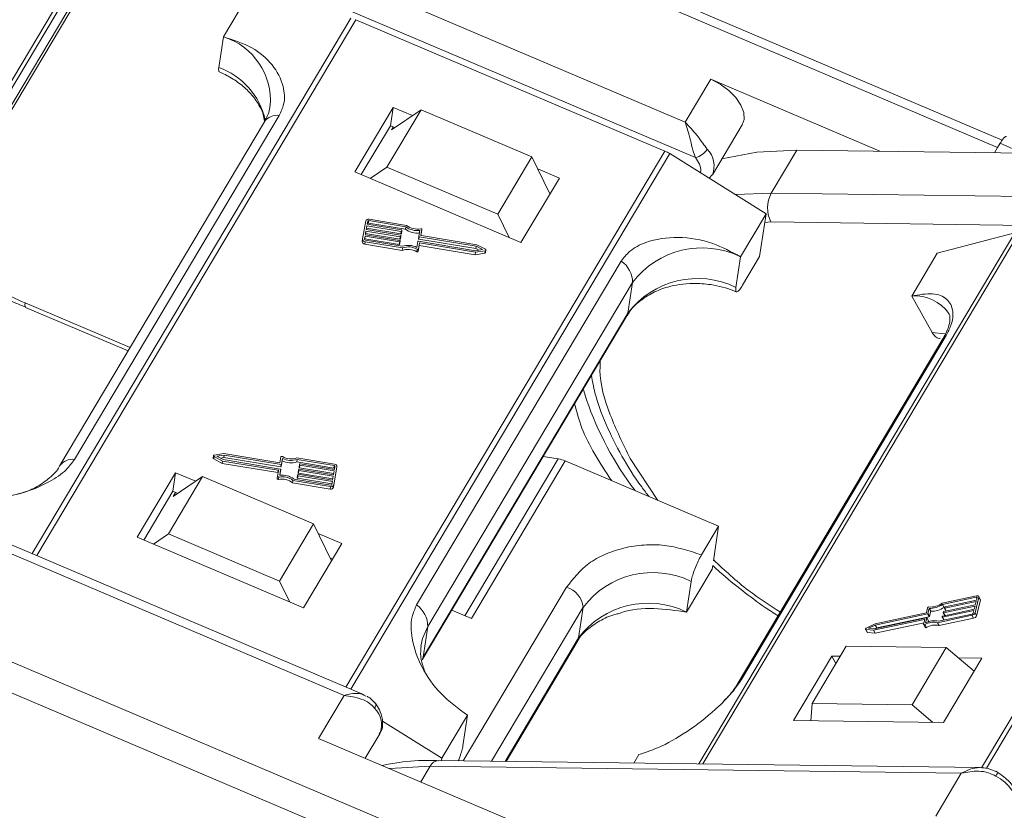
# Model space of a CAD drawing. Header units: millimetres. Extents: x 3144 to 4067, y -174 to 478.
# Tile 22 of 39: x 3574 to 3623, y 314 to 353. Entities that reach past the tile are written whole.
import ezdxf

# ---------------------------------------------------------------- set-up
doc = ezdxf.new("R2010")
doc.units = ezdxf.units.MM

msp = doc.modelspace()

# ---------------------------------------------------------------- linework, layer by layer
at = {"color": 7, "linetype": 'Continuous', "lineweight": 15}
for p, q in [((3580.458, 360.748), (3564.91, 334.625)), ((3565.034, 334.458), (3580.568, 360.559)), ((3606.934, 347.794), (3581.385, 358.663)), ((3622.446, 346.918), (3594.435, 358.835)), ((3594.813, 358.226), (3622.227, 346.563)), ((3607.436, 346.063), (3582.186, 356.804)), ((3567.753, 337.989), (3577.775, 354.827)), ((3577.845, 355.184), (3567.823, 338.346)), ((3584.328, 351.978), (3585.581, 354.083)), ((3590.57, 352.896), (3574.962, 326.673)), ((3575.193, 326.575), (3590.811, 352.816)), ((3590.811, 352.816), (3605.938, 346.381)), ((3584.328, 351.978), (3584.1, 350.478)), ((3608.187, 349.899), (3606.934, 347.794)), ((3616.468, 346.376), (3608.187, 349.899)), ((3592.636, 348.522), (3590.757, 345.365)), ((3592.636, 348.522), (3592.499, 347.623)), ((3593.579, 348.121), (3592.636, 348.522)), ((3577.037, 331.286), (3587.059, 348.124)), ((3594, 348.405), (3592.329, 345.599)), ((3592.55, 347.425), (3594, 348.405)), ((3599.424, 346.098), (3594, 348.405)), ((3586.341, 347.823), (3576.319, 330.985)), ((3592.499, 347.623), (3591.075, 345.23)), ((3592.71, 347.533), (3592.499, 347.623)), ((3592.55, 347.425), (3592.633, 347.565)), ((3608.261, 345.221), (3609.723, 347.676)), ((3622.353, 346.774), (3622.227, 346.563)), ((3623.442, 346.284), (3622.353, 346.774)), ((3605.938, 346.381), (3590.319, 320.14)), ((3590.565, 320.036), (3606.172, 346.258)), ((3597.753, 343.291), (3599.424, 346.098)), ((3599.424, 346.098), (3600.313, 344.29)), ((3606.172, 346.258), (3610.894, 343.314)), ((3611.145, 344.325), (3612.398, 346.43)), ((3612.398, 346.43), (3625.196, 346.261)), ((3622.227, 346.563), (3622.072, 346.302)), ((3590.757, 345.365), (3598.893, 341.904)), ((3592.329, 345.599), (3591.51, 345.045)), ((3597.753, 343.291), (3592.329, 345.599)), ((3600.772, 345.061), (3599.712, 345.512)), ((3608.108, 345.051), (3608.246, 345.225)), ((3598.893, 341.904), (3600.772, 345.061)), ((3600.317, 344.297), (3600.308, 344.301)), ((3611.145, 344.325), (3609.395, 344.249)), ((3637.152, 343.982), (3611.145, 344.325)), ((3598.315, 342.15), (3597.753, 343.291)), ((3610.894, 343.314), (3609.641, 341.209)), ((3610.894, 343.314), (3610.575, 341.214)), ((3591.296, 342.964), (3591.142, 342.081)), ((3591.35, 342.728), (3591.318, 342.544)), ((3591.332, 342.608), (3591.35, 342.728)), ((3593.03, 342.449), (3591.35, 342.728)), ((3591.388, 342.948), (3591.363, 342.801)), ((3591.363, 342.801), (3593.042, 342.523)), ((3591.365, 342.801), (3591.37, 342.828)), ((3591.37, 342.828), (3591.388, 342.948)), ((3591.441, 342.977), (3591.423, 342.857)), ((3591.423, 342.857), (3593.232, 342.557)), ((3593.25, 342.677), (3591.441, 342.977)), ((3593.292, 342.746), (3591.454, 343.051)), ((3611.127, 342.911), (3610.83, 342.89)), ((3638.046, 342.556), (3611.127, 342.911)), ((3591.305, 342.47), (3591.273, 342.286)), ((3591.273, 342.286), (3592.953, 342.007)), ((3591.276, 342.286), (3591.287, 342.35)), ((3591.287, 342.35), (3591.305, 342.47)), ((3591.287, 342.35), (3592.967, 342.071)), ((3592.985, 342.191), (3591.305, 342.47)), ((3591.318, 342.544), (3592.998, 342.265)), ((3591.32, 342.543), (3591.332, 342.608)), ((3591.332, 342.608), (3593.011, 342.329)), ((3592.999, 342.123), (3593.018, 342.243)), ((3593.011, 342.329), (3593.03, 342.449)), ((3593.018, 342.243), (3593.011, 342.206)), ((3593.038, 342.344), (3593.056, 342.463)), ((3593.038, 342.344), (3593.044, 342.38)), ((3593.044, 342.38), (3593.062, 342.5)), ((3593.062, 342.5), (3593.056, 342.463)), ((3593.232, 342.557), (3593.25, 342.677)), ((3593.891, 342.211), (3593.941, 342.496)), ((3594.043, 342.536), (3593.997, 342.27)), ((3593.998, 342.261), (3594.025, 342.416)), ((3596.735, 341.796), (3594.017, 342.247)), ((3594.043, 342.536), (3594.025, 342.416)), ((3623.073, 342.375), (3607.601, 316.38)), ((3607.787, 316.377), (3623.273, 342.397)), ((3619.272, 341.389), (3623.073, 342.375)), ((3591.142, 342.081), (3591.124, 341.961)), ((3591.26, 342.212), (3591.235, 342.065)), ((3591.235, 342.053), (3591.242, 342.093)), ((3591.242, 342.093), (3591.26, 342.212)), ((3591.242, 342.093), (3592.922, 341.814)), ((3591.244, 341.827), (3591.262, 341.947)), ((3591.244, 341.827), (3593.081, 341.522)), ((3592.94, 341.934), (3591.26, 342.212)), ((3591.262, 341.947), (3593.1, 341.642)), ((3591.275, 342.021), (3593.084, 341.721)), ((3592.922, 341.814), (3592.94, 341.934)), ((3592.948, 341.828), (3592.966, 341.948)), ((3592.948, 341.828), (3592.955, 341.865)), ((3592.955, 341.865), (3592.973, 341.985)), ((3592.973, 341.985), (3592.966, 341.948)), ((3592.967, 342.071), (3592.985, 342.191)), ((3592.993, 342.086), (3593.011, 342.206)), ((3592.993, 342.086), (3592.999, 342.123)), ((3593.797, 341.669), (3593.847, 341.954)), ((3593.862, 341.479), (3593.911, 341.763)), ((3593.873, 342.091), (3593.891, 342.211)), ((3593.873, 341.968), (3596.665, 341.505)), ((3593.88, 341.599), (3593.93, 341.883)), ((3593.893, 342.069), (3593.911, 342.189)), ((3593.893, 342.069), (3596.685, 341.606)), ((3596.703, 341.726), (3593.911, 342.189)), ((3593.911, 341.763), (3593.93, 341.883)), ((3593.911, 341.763), (3596.653, 341.309)), ((3593.93, 341.883), (3596.671, 341.429)), ((3597.154, 341.573), (3596.735, 341.796)), ((3636.933, 342.217), (3621.444, 316.192)), ((3621.675, 316.168), (3637.162, 342.189)), ((3593.081, 341.522), (3593.1, 341.642)), ((3593.808, 341.576), (3593.79, 341.456)), ((3593.862, 341.479), (3593.88, 341.599)), ((3596.653, 341.309), (3596.671, 341.429)), ((3596.653, 341.309), (3597.124, 341.385)), ((3596.665, 341.505), (3597.011, 341.561)), ((3596.671, 341.429), (3597.142, 341.505)), ((3596.685, 341.606), (3596.703, 341.726)), ((3596.685, 341.606), (3596.825, 341.531)), ((3597.011, 341.561), (3596.703, 341.726)), ((3597.142, 341.505), (3597.124, 341.385)), ((3597.158, 341.415), (3597.176, 341.535)), ((3618.019, 339.284), (3619.272, 341.389)), ((3603.805, 341), (3593.783, 324.162)), ((3609.413, 339.71), (3609.641, 341.209)), ((3609.74, 339.811), (3610.575, 341.214)), ((3594.333, 323.103), (3604.355, 339.941)), ((3604.127, 338.442), (3604.355, 339.941)), ((3574.617, 338.948), (3579.757, 336.762)), ((3618.019, 339.284), (3619.016, 337.503)), ((3574.643, 338.73), (3579.659, 336.596)), ((3604.127, 338.442), (3594.105, 321.603)), ((3594.06, 321.476), (3604.082, 338.315)), ((3619.55, 337.185), (3609.528, 320.347)), ((3609.68, 320.509), (3619.702, 337.347)), ((3583.845, 331.471), (3583.826, 331.351)), ((3583.849, 331.313), (3583.867, 331.433)), ((3583.849, 331.313), (3584.268, 331.089)), ((3583.867, 331.433), (3584.286, 331.209)), ((3584.35, 331.577), (3583.879, 331.501)), ((3584.356, 331.501), (3584.009, 331.444)), ((3584.009, 331.444), (3584.317, 331.28)), ((3584.177, 331.355), (3584.338, 331.381)), ((3584.268, 331.089), (3584.286, 331.209)), ((3584.286, 331.209), (3587.004, 330.758)), ((3584.317, 331.28), (3587.109, 330.817)), ((3584.338, 331.381), (3584.356, 331.501)), ((3584.338, 331.381), (3587.13, 330.917)), ((3587.091, 331.123), (3584.35, 331.577)), ((3587.148, 331.037), (3584.356, 331.501)), ((3587.141, 331.407), (3587.091, 331.123)), ((3587.156, 330.932), (3587.205, 331.216)), ((3587.224, 331.336), (3587.174, 331.052)), ((3587.205, 331.216), (3587.224, 331.336)), ((3587.919, 331.165), (3587.937, 331.285)), ((3587.919, 331.165), (3589.728, 330.865)), ((3589.759, 331.059), (3587.921, 331.363)), ((3589.746, 330.985), (3587.937, 331.285)), ((3600.716, 331.312), (3596.144, 323.631)), ((3596.465, 323.495), (3601.058, 331.213)), ((3600.716, 331.312), (3599.982, 331.425)), ((3601.058, 331.213), (3608.568, 328.017)), ((3604.237, 331.332), (3605.6, 329.28)), ((3591.21, 319.761), (3565.114, 330.863)), ((3584.268, 331.089), (3586.986, 330.639)), ((3586.978, 330.47), (3587.024, 330.736)), ((3586.986, 330.639), (3587.004, 330.758)), ((3587.129, 330.794), (3587.08, 330.51)), ((3587.083, 330.51), (3587.111, 330.674)), ((3587.111, 330.674), (3587.129, 330.794)), ((3587.13, 330.917), (3587.148, 331.037)), ((3587.156, 330.932), (3587.174, 331.052)), ((3587.985, 330.643), (3588.003, 330.763)), ((3588.003, 330.763), (3588.01, 330.8)), ((3588.005, 330.621), (3588.023, 330.741)), ((3589.703, 330.462), (3588.023, 330.741)), ((3588.03, 330.901), (3588.048, 331.021)), ((3588.036, 330.814), (3589.716, 330.536)), ((3588.048, 331.021), (3588.054, 331.057)), ((3588.05, 330.878), (3588.068, 330.998)), ((3588.05, 330.878), (3589.727, 330.6)), ((3589.748, 330.72), (3588.068, 330.998)), ((3588.081, 331.072), (3589.76, 330.793)), ((3589.707, 329.922), (3589.861, 330.805)), ((3589.716, 330.536), (3589.748, 330.72)), ((3589.725, 330.042), (3589.879, 330.925)), ((3589.728, 330.865), (3589.746, 330.985)), ((3589.76, 330.793), (3589.786, 330.941)), ((3589.879, 330.925), (3589.861, 330.805)), ((3564.901, 330.505), (3590.23, 319.73)), ((3581.987, 330.632), (3580.108, 327.474)), ((3583.309, 330.444), (3581.639, 327.638)), ((3581.987, 330.632), (3581.85, 329.732)), ((3581.86, 329.464), (3583.309, 330.444)), ((3582.969, 330.214), (3581.987, 330.632)), ((3588.733, 328.136), (3583.309, 330.444)), ((3586.978, 330.47), (3586.959, 330.35)), ((3587.02, 330.306), (3587.038, 330.426)), ((3587.711, 330.14), (3587.729, 330.26)), ((3587.729, 330.26), (3589.567, 329.955)), ((3587.771, 330.328), (3589.58, 330.028)), ((3587.94, 330.386), (3587.958, 330.506)), ((3587.958, 330.506), (3587.965, 330.542)), ((3587.96, 330.363), (3587.978, 330.483)), ((3587.96, 330.363), (3589.637, 330.085)), ((3589.658, 330.205), (3587.978, 330.483)), ((3587.991, 330.557), (3589.671, 330.278)), ((3588.005, 330.621), (3589.682, 330.343)), ((3589.632, 330.057), (3589.658, 330.205)), ((3589.671, 330.278), (3589.703, 330.462)), ((3581.85, 329.732), (3580.426, 327.339)), ((3582.099, 329.626), (3581.85, 329.732)), ((3587.711, 330.14), (3589.549, 329.835)), ((3589.567, 329.955), (3589.549, 329.835)), ((3589.707, 329.922), (3589.725, 330.042)), ((3581.985, 329.675), (3581.86, 329.464)), ((3587.063, 325.33), (3588.733, 328.136)), ((3588.733, 328.136), (3589.623, 326.329)), ((3608.568, 328.017), (3607.733, 326.614)), ((3608.568, 328.017), (3608.31, 326.32)), ((3580.108, 327.474), (3588.244, 324.013)), ((3580.899, 327.138), (3581.639, 327.638)), ((3581.639, 327.638), (3587.063, 325.33)), ((3590.124, 327.17), (3588.967, 327.662)), ((3588.244, 324.013), (3590.124, 327.17)), ((3589.669, 326.406), (3589.563, 326.451)), ((3606.996, 323.813), (3608.249, 325.918)), ((3608.277, 326.099), (3608.249, 325.918)), ((3587.57, 324.3), (3587.063, 325.33)), ((3601.125, 325.029), (3596.068, 316.532)), ((3606.996, 323.813), (3607.224, 325.313)), ((3621.199, 324.605), (3619.517, 324.244)), ((3621.183, 324.542), (3619.528, 324.186)), ((3621.121, 323.778), (3621.303, 324.538)), ((3621.212, 324.492), (3621.183, 324.542)), ((3621.188, 324.393), (3621.218, 324.52)), ((3621.2, 323.635), (3621.383, 324.395)), ((3621.379, 324.437), (3621.299, 324.579)), ((3621.303, 324.538), (3621.383, 324.395)), ((3597.455, 316.514), (3601.938, 324.045)), ((3601.71, 322.545), (3601.938, 324.045)), ((3618.799, 324.022), (3618.74, 323.777)), ((3618.872, 323.992), (3618.814, 323.747)), ((3618.952, 323.85), (3618.872, 323.992)), ((3619.608, 324.044), (3619.528, 324.186)), ((3619.544, 323.619), (3621.082, 323.949)), ((3621.119, 324.108), (3619.582, 323.777)), ((3619.598, 323.841), (3621.135, 324.171)), ((3619.608, 324.044), (3619.629, 324.048)), ((3619.618, 324.01), (3619.626, 324.042)), ((3619.619, 324.003), (3619.698, 323.862)), ((3621.173, 324.329), (3619.636, 323.999)), ((3619.711, 323.865), (3619.636, 323.999)), ((3619.651, 324.062), (3621.188, 324.393)), ((3621.082, 323.949), (3621.119, 324.108)), ((3621.135, 324.171), (3621.173, 324.329)), ((3595.505, 323.903), (3596.465, 323.495)), ((3616.156, 322.921), (3618.643, 323.455)), ((3616.188, 322.988), (3618.743, 323.537)), ((3618.74, 323.777), (3616.232, 323.237)), ((3618.789, 323.727), (3616.234, 323.178)), ((3616.314, 323.035), (3618.868, 323.584)), ((3618.605, 323.215), (3618.66, 323.444)), ((3618.657, 323.43), (3618.643, 323.455)), ((3618.76, 323.526), (3618.702, 323.281)), ((3618.839, 323.39), (3618.76, 323.532)), ((3618.84, 323.383), (3618.76, 323.526)), ((3618.868, 323.584), (3618.789, 323.727)), ((3618.893, 323.605), (3618.814, 323.747)), ((3618.893, 323.605), (3618.952, 323.85)), ((3619.289, 323.294), (3620.971, 323.655)), ((3619.331, 323.363), (3620.986, 323.718)), ((3619.369, 323.151), (3621.05, 323.513)), ((3619.512, 323.567), (3619.519, 323.599)), ((3619.513, 323.56), (3619.592, 323.419)), ((3621.066, 323.886), (3619.529, 323.556)), ((3619.604, 323.422), (3619.529, 323.556)), ((3619.565, 323.789), (3619.573, 323.82)), ((3619.566, 323.782), (3619.645, 323.641)), ((3619.658, 323.643), (3619.582, 323.777)), ((3620.971, 323.655), (3621.05, 323.513)), ((3621.036, 323.759), (3621.066, 323.886)), ((3621.2, 323.635), (3621.121, 323.778)), ((3594.333, 323.103), (3594.105, 321.603)), ((3615.762, 322.972), (3615.842, 322.83)), ((3615.78, 322.962), (3616.156, 322.921)), ((3615.859, 322.82), (3615.78, 322.962)), ((3616.232, 323.237), (3615.794, 323.021)), ((3616.234, 323.178), (3615.912, 323.018)), ((3615.912, 323.018), (3616.188, 322.988)), ((3616.314, 323.035), (3616.234, 323.178)), ((3616.236, 322.778), (3618.624, 323.291)), ((3616.24, 322.999), (3616.314, 323.035)), ((3618.607, 323.201), (3618.687, 323.058)), ((3618.739, 323.057), (3618.659, 323.199)), ((3618.828, 323.331), (3618.84, 323.383)), ((3619.369, 323.151), (3619.289, 323.294)), ((3601.71, 322.545), (3598.115, 316.505)), ((3615.859, 322.82), (3616.236, 322.778)), ((3616.236, 322.778), (3616.156, 322.921)), ((3598.161, 316.504), (3601.643, 322.355)), ((3614.811, 322.144), (3613.141, 319.337)), ((3619.709, 322.079), (3614.811, 322.144)), ((3618.039, 319.273), (3619.709, 322.079)), ((3619.709, 322.079), (3621.073, 320.914)), ((3600.513, 310.08), (3573.099, 321.743)), ((3614.111, 321.658), (3612.231, 318.501)), ((3614.519, 321.653), (3614.111, 321.658)), ((3614.111, 321.658), (3614.31, 321.302)), ((3619.579, 318.404), (3621.458, 321.561)), ((3621.458, 321.561), (3620.298, 321.576)), ((3571.579, 320.871), (3599.936, 308.808)), ((3590.23, 319.73), (3588.978, 317.625)), ((3613.09, 318.489), (3613.141, 319.337)), ((3613.141, 319.337), (3618.039, 319.273)), ((3619.047, 318.411), (3618.039, 319.273)), ((3595.026, 316.653), (3596.279, 318.758)), ((3596.279, 318.758), (3596.05, 317.258)), ((3592.108, 318.473), (3595.026, 316.653)), ((3612.231, 318.501), (3619.579, 318.404)), ((3591.259, 316.654), (3591.975, 317.858)), ((3588.978, 317.625), (3601.765, 312.185)), ((3604.412, 316.422), (3604.656, 316.833)), ((3593.986, 315.494), (3594.442, 316.261)), ((3594.442, 316.261), (3620.448, 315.918)), ((3621.386, 316.198), (3594.854, 316.548)), ((3595.026, 316.653), (3595.009, 316.546)), ((3620.448, 315.918), (3619.195, 313.813))]:
    msp.add_line(p, q, dxfattribs=at)
at = {"color": 7, "linetype": 'Continuous', "lineweight": 15, "flags": 128}
for points in [[(3609.723, 347.676), (3609.812, 347.93), (3609.798, 348.267), (3609.661, 348.633), (3609.412, 349.004), (3609.066, 349.353), (3608.649, 349.659), (3608.187, 349.899)], [(3612.398, 346.43), (3610.436, 346.329), (3608.723, 345.996)], [(3574.617, 338.948), (3574.607, 338.845), (3574.614, 338.772), (3574.637, 338.733), (3574.641, 338.731)], [(3604.127, 338.442), (3604.092, 338.332), (3604.082, 338.315)], [(3619.685, 337.427), (3619.621, 337.44), (3619.016, 337.503)], [(3619.702, 337.347), (3619.614, 337.271), (3619.55, 337.185)], [(3602.099, 334.211), (3601.963, 334.648), (3601.942, 334.72)], [(3621.218, 324.52), (3621.219, 324.526), (3621.218, 324.531), (3621.215, 324.536), (3621.211, 324.539), (3621.206, 324.542), (3621.199, 324.543), (3621.192, 324.543), (3621.183, 324.542)], [(3621.199, 324.605), (3621.223, 324.609), (3621.246, 324.609), (3621.266, 324.605), (3621.282, 324.597), (3621.294, 324.586), (3621.302, 324.572), (3621.305, 324.556), (3621.303, 324.538)], [(3619.636, 323.999), (3619.632, 323.999), (3619.628, 323.999), (3619.625, 323.999), (3619.622, 324.001), (3619.62, 324.002), (3619.618, 324.005), (3619.618, 324.007), (3619.618, 324.01)], [(3618.66, 323.444), (3618.661, 323.447), (3618.66, 323.45), (3618.659, 323.452), (3618.657, 323.454), (3618.654, 323.455), (3618.651, 323.456), (3618.647, 323.456), (3618.643, 323.455)], [(3618.743, 323.537), (3618.747, 323.537), (3618.751, 323.537), (3618.754, 323.537), (3618.757, 323.535), (3618.759, 323.534), (3618.76, 323.531), (3618.761, 323.529), (3618.76, 323.526)], [(3619.529, 323.556), (3619.525, 323.555), (3619.521, 323.555), (3619.518, 323.556), (3619.515, 323.557), (3619.513, 323.559), (3619.512, 323.561), (3619.512, 323.564), (3619.512, 323.567)], [(3619.582, 323.777), (3619.578, 323.777), (3619.575, 323.777), (3619.571, 323.778), (3619.569, 323.779), (3619.567, 323.781), (3619.565, 323.783), (3619.565, 323.786), (3619.565, 323.789)], [(3593.991, 322.144), (3594.076, 322.526), (3594.333, 323.103)], [(3615.78, 322.962), (3615.77, 322.965), (3615.764, 322.97), (3615.76, 322.977), (3615.761, 322.986), (3615.765, 322.996), (3615.772, 323.005), (3615.782, 323.014), (3615.794, 323.021)], [(3618.659, 323.199), (3618.648, 323.195), (3618.638, 323.192), (3618.628, 323.191), (3618.619, 323.192), (3618.612, 323.195), (3618.607, 323.201), (3618.605, 323.207), (3618.605, 323.215)], [(3618.687, 323.058), (3618.687, 323.058), (3618.691, 323.053), (3618.698, 323.05), (3618.707, 323.048), (3618.717, 323.049), (3618.728, 323.052), (3618.739, 323.057)], [(3601.643, 322.355), (3601.681, 322.434), (3601.71, 322.545)], [(3594.105, 321.603), (3594.07, 321.493), (3594.062, 321.48)], [(3592.434, 316.155), (3592.48, 316.16), (3594.442, 316.261)], [(3622.14, 315.777), (3622.177, 315.841), (3622.207, 315.894), (3622.227, 315.933), (3622.237, 315.957), (3622.237, 315.965), (3622.237, 315.965)]]:
    msp.add_lwpolyline(points, dxfattribs=at)
at = {"color": 7, "linetype": 'Continuous', "lineweight": 15}
for centre, radius, start, end in [((3583.352, 348.853), 3.274, 355.4221, 72.6531), ((3582.891, 347.12), 3.57, 12.8119, 70.2072), ((3586.94, 347.401), 0.734, 80.6638, 144.7921), ((3605.267, 344.808), 1.71, 58.0275, 66.9045), ((3607.233, 346.96), 0.92, 282.7299, 327.8055), ((3607.178, 345.654), 1.167, 338.1868, 44.3852), ((3612.5, 343.6), 1.537, 151.8473, 206.6363), ((3591.42, 342.925), 0.13, 74.933, 162.8513), ((3591.411, 342.816), 0.0434, 74.933, 162.8513), ((3591.43, 342.936), 0.0434, 74.933, 162.8513), ((3593.817, 343.411), 0.847, 231.6812, 281.28), ((3592.996, 342.244), 0.0213, 357.3759, 86.471), ((3593.017, 342.35), 0.0217, 254.933, 342.8513), ((3593.035, 342.47), 0.0217, 254.933, 342.8513), ((3593.041, 342.501), 0.0213, 357.3759, 86.471), ((3593.805, 343.333), 0.965, 233.5374, 277.0104), ((3593.823, 343.453), 0.965, 233.5374, 277.0104), ((3593.996, 342.535), 0.0468, 0.652, 107.0684), ((3594.018, 342.269), 0.0213, 177.3759, 266.471), ((3591.251, 341.955), 0.128, 177.3759, 266.471), ((3591.27, 342.075), 0.128, 177.3759, 266.471), ((3591.277, 342.063), 0.0426, 177.3759, 266.471), ((3592.927, 341.835), 0.0217, 254.933, 342.8513), ((3592.946, 341.955), 0.0217, 254.933, 342.8513), ((3592.952, 341.986), 0.0213, 357.3759, 86.471), ((3592.972, 342.092), 0.0217, 254.933, 342.8513), ((3592.99, 342.212), 0.0217, 254.933, 342.8513), ((3593.376, 340.797), 0.969, 64.2077, 107.5575), ((3593.867, 341.947), 0.0217, 74.933, 162.8513), ((3593.894, 342.09), 0.0213, 177.3759, 266.471), ((3593.913, 342.21), 0.0213, 177.3759, 266.471), ((3593.364, 340.721), 0.85, 59.9337, 109.4244), ((3593.382, 340.841), 0.85, 59.9337, 109.4244), ((3593.817, 341.495), 0.0474, 234.4757, 339.7706), ((3593.836, 341.615), 0.0474, 234.4757, 339.7706), ((3597.121, 341.422), 0.0374, 273.7661, 348.3629), ((3597.141, 341.54), 0.0351, 272.1302, 68.1339), ((3607.764, 337.381), 4.263, 63.8773, 143.0988), ((3603.053, 339.938), 1.302, 0.1518, 54.7071), ((3607.536, 335.882), 4.263, 63.8773, 143.0988), ((3618.19, 337.279), 2.012, 34.9765, 94.8636), ((3617.54, 339.593), 16.352, 199.2166, 216.9719), ((3576.937, 330.517), 0.775, 82.6003, 143.033), ((3583.864, 331.348), 0.0381, 175.2466, 245.9663), ((3583.88, 331.466), 0.0351, 92.1302, 248.1339), ((3587.185, 331.391), 0.0474, 54.4757, 159.7706), ((3587.627, 332.088), 0.969, 244.2077, 287.5575), ((3587.638, 332.165), 0.85, 239.9337, 289.4244), ((3587.645, 332.208), 0.969, 244.2077, 287.5575), ((3600.486, 329.889), 1.442, 66.6202, 80.8282), ((3587.003, 330.737), 0.0213, 357.3759, 86.471), ((3587.108, 330.795), 0.0213, 357.3759, 86.471), ((3587.135, 330.938), 0.0217, 254.933, 342.8513), ((3587.153, 331.058), 0.0217, 254.933, 342.8513), ((3588.024, 330.762), 0.0213, 177.3759, 266.471), ((3588.03, 330.793), 0.0217, 74.933, 162.8513), ((3588.051, 330.9), 0.0213, 177.3759, 266.471), ((3588.069, 331.02), 0.0213, 177.3759, 266.471), ((3588.075, 331.051), 0.0217, 74.933, 162.8513), ((3589.723, 330.818), 0.0472, 18.3841, 83.5527), ((3589.744, 330.942), 0.0426, 357.3759, 86.471), ((3589.751, 330.931), 0.128, 357.3759, 86.471), ((3587.006, 330.351), 0.0468, 180.652, 287.0684), ((3587.024, 330.471), 0.0468, 180.652, 287.0684), ((3586.983, 330.614), 0.0243, 26.1239, 83.0605), ((3587.186, 329.475), 0.847, 51.6812, 101.28), ((3587.204, 329.595), 0.847, 51.6812, 101.28), ((3587.198, 329.553), 0.965, 53.5374, 97.0104), ((3587.961, 330.385), 0.0213, 177.3759, 266.471), ((3587.98, 330.505), 0.0213, 177.3759, 266.471), ((3587.985, 330.536), 0.0217, 74.933, 162.8513), ((3588.006, 330.642), 0.0213, 177.3759, 266.471), ((3589.583, 329.961), 0.13, 254.933, 342.8513), ((3589.601, 330.081), 0.13, 254.933, 342.8513), ((3589.591, 330.07), 0.0434, 254.933, 342.8513), ((3605.347, 321.485), 4.263, 63.8773, 143.0988), ((3600.793, 323.928), 1.15, 5.8442, 73.2467), ((3621.329, 324.411), 0.0557, 343.8336, 27.8224), ((3593.031, 323.099), 1.302, 0.1518, 54.7071), ((3605.119, 319.985), 4.263, 63.8773, 143.0988), ((3618.861, 323.997), 0.0666, 85.082, 158.2244), ((3618.946, 325.038), 0.978, 265.3225, 305.7278), ((3618.89, 325.137), 1.145, 269.1116, 303.865), ((3618.97, 324.995), 1.145, 269.1116, 303.865), ((3619.657, 324.03), 0.0332, 100.1334, 158.2827), ((3618.783, 323.76), 0.0332, 280.1334, 338.2827), ((3618.862, 323.617), 0.0332, 280.1334, 338.2827), ((3619.55, 323.586), 0.0332, 100.1334, 158.2827), ((3619.604, 323.808), 0.0332, 100.1334, 158.2827), ((3620.936, 323.851), 0.199, 280.1334, 338.2827), ((3620.974, 323.784), 0.0664, 280.1334, 338.2827), ((3621.015, 323.709), 0.199, 280.1334, 338.2827), ((3619.087, 322.494), 0.825, 75.8196, 121.243), ((3619.128, 322.467), 0.918, 77.2169, 117.6436), ((3619.167, 322.351), 0.825, 75.8196, 121.243), ((3618.831, 323.386), 0.00928, 343.8336, 27.8224), ((3615.86, 322.841), 0.0209, 212.1089, 269.2961), ((3609.975, 320.08), 0.521, 124.5335, 150.0146), ((3591.56, 319.254), 0.222, 318.5879, 24.8741), ((3590.984, 318.31), 1.089, 335.49, 47.082), ((3594.897, 316.047), 0.503, 94.9347, 154.8594), ((3621.214, 313.936), 2.062, 4.918, 63.3013)]:
    msp.add_arc(centre, radius, start, end, dxfattribs=at)
for points, knots in [([(3587.059, 348.124), (3587.143, 348.307), (3587.36, 348.782), (3587.284, 349.666), (3586.778, 350.64), (3585.766, 351.513), (3584.812, 351.821), (3584.328, 351.978)], [0, 0, 0, 0, 0.109672, 0.284648, 0.519248, 0.75632, 1, 1, 1, 1]), ([(3584.1, 350.478), (3584.094, 350.417), (3584.082, 350.302), (3584.114, 350.278), (3584.129, 350.266)], [0, 0, 0, 0, 0.539601, 1, 1, 1, 1]), ([(3584.124, 350.256), (3584.218, 350.216), (3584.539, 350.078), (3585.034, 349.771), (3585.575, 349.314), (3586.002, 348.774), (3586.272, 348.269), (3586.322, 347.957), (3586.339, 347.847)], [0, 0, 0, 0, 0.078573, 0.26558, 0.457343, 0.662559, 0.880233, 1, 1, 1, 1]), ([(3586.595, 348.591), (3586.593, 348.536), (3586.588, 348.269), (3586.444, 348.022), (3586.33, 347.825)], [0, 0, 0, 0, 0.205242, 1, 1, 1, 1]), ([(3606.934, 347.794), (3607.126, 347.59), (3607.425, 347.274), (3607.778, 346.789), (3607.939, 346.57), (3608.012, 346.47)], [0, 0, 0, 0, 0.4984129, 0.772928, 1, 1, 1, 1]), ([(3607.436, 346.063), (3607.394, 346.182), (3607.305, 346.435), (3607.187, 346.913), (3607.064, 347.391), (3606.977, 347.659), (3606.934, 347.794)], [0, 0, 0, 0, 0.23435, 0.498195, 0.748869, 1, 1, 1, 1]), ([(3622.652, 347.085), (3622.65, 347.09), (3622.635, 347.117), (3622.563, 347.065), (3622.46, 346.947), (3622.383, 346.823), (3622.353, 346.774)], [0, 0, 0, 0, 0.0635395, 0.4158844, 0.7682293, 1, 1, 1, 1]), ([(3607.675, 345.322), (3607.684, 345.351), (3607.72, 345.47), (3607.649, 345.732), (3607.506, 345.954), (3607.436, 346.063)], [0, 0, 0, 0, 0.142722, 0.582056, 1, 1, 1, 1]), ([(3609.641, 341.209), (3609.194, 341.447), (3608.217, 341.968), (3606.567, 342.241), (3605.17, 342.03), (3604.236, 341.562), (3603.931, 341.165), (3603.805, 341)], [0, 0, 0, 0, 0.219162, 0.4791659, 0.7354888, 0.890617, 1, 1, 1, 1]), ([(3569.78, 341.394), (3570.234, 341.09), (3571.352, 340.343), (3572.833, 339.564), (3574.007, 339), (3574.473, 338.81), (3574.645, 338.74)], [0, 0, 0, 0, 0.2944829, 0.7242002, 0.8979028, 1, 1, 1, 1]), ([(3569.882, 341.567), (3570.555, 341.116), (3572.066, 340.106), (3573.707, 339.361), (3574.617, 338.948)], [0, 0, 0, 0, 0.445764, 1, 1, 1, 1]), ([(3604.105, 338.309), (3604.129, 338.363), (3604.247, 338.627), (3604.666, 339.026), (3605.312, 339.456), (3605.999, 339.72), (3606.67, 339.863), (3607.382, 339.928), (3607.898, 339.874), (3608.19, 339.844)], [0, 0, 0, 0, 0.049047, 0.241253, 0.417584, 0.582695, 0.702789, 0.83168, 1, 1, 1, 1]), ([(3608.19, 339.844), (3608.577, 339.768), (3609.01, 339.682), (3609.395, 339.506), (3609.437, 339.487)], [0, 0, 0, 0, 0.891824, 1, 1, 1, 1]), ([(3609.74, 339.811), (3609.694, 339.739), (3609.602, 339.595), (3609.493, 339.488), (3609.421, 339.481), (3609.397, 339.566), (3609.409, 339.669), (3609.413, 339.71)], [0, 0, 0, 0, 0.214694, 0.429388, 0.644082, 0.858775, 1, 1, 1, 1]), ([(3619.702, 337.347), (3619.791, 337.521), (3620.022, 337.97), (3620.071, 338.625), (3619.792, 339.184), (3619.099, 339.473), (3618.383, 339.348), (3618.019, 339.284)], [0, 0, 0, 0, 0.109672, 0.284648, 0.519248, 0.75632, 1, 1, 1, 1]), ([(3619.833, 338.431), (3619.84, 338.422), (3619.875, 338.377), (3619.898, 338.271), (3619.884, 337.97), (3619.777, 337.592), (3619.607, 337.301), (3619.538, 337.182)], [0, 0, 0, 0, 0.0678944, 0.3455311, 0.5918392, 0.8324409, 1, 1, 1, 1]), ([(3619.016, 337.503), (3619.066, 337.432), (3619.165, 337.291), (3619.31, 337.202), (3619.393, 337.214), (3619.411, 337.216)], [0, 0, 0, 0, 0.4389656, 0.8779311, 1, 1, 1, 1]), ([(3602.777, 336.122), (3602.768, 335.965), (3602.72, 335.145), (3603.168, 333.515), (3603.888, 332.046), (3604.237, 331.332)], [0, 0, 0, 0, 0.10851, 0.567217, 1, 1, 1, 1]), ([(3602.343, 335.393), (3602.393, 335.113), (3602.535, 334.327), (3603.03, 333.004), (3603.802, 331.46), (3604.528, 330.273), (3605.044, 329.621), (3605.169, 329.464)], [0, 0, 0, 0, 0.144025, 0.404502, 0.663047, 0.91862, 1, 1, 1, 1]), ([(3603.317, 330.252), (3602.759, 331.116), (3601.935, 332.393), (3601.621, 333.616), (3601.52, 334.01)], [0, 0, 0, 0, 0.677474, 1, 1, 1, 1]), ([(3570.965, 329.527), (3571.437, 329.448), (3572.468, 329.277), (3574.191, 329.496), (3575.642, 330.052), (3576.602, 330.698), (3576.91, 331.114), (3577.037, 331.286)], [0, 0, 0, 0, 0.219162, 0.4791659, 0.7354888, 0.890617, 1, 1, 1, 1]), ([(3576.307, 330.985), (3576.299, 330.965), (3576.212, 330.751), (3575.854, 330.389), (3575.242, 329.95), (3574.68, 329.691), (3574.325, 329.612), (3574.252, 329.596)], [0, 0, 0, 0, 0.033146, 0.34859, 0.638804, 0.926659, 1, 1, 1, 1]), ([(3607.733, 326.614), (3607.137, 326.809), (3606.219, 327.109), (3604.906, 327.12), (3603.913, 326.975), (3602.995, 326.661), (3601.945, 326.084), (3601.448, 325.445), (3601.125, 325.029)], [0, 0, 0, 0, 0.239457, 0.368361, 0.5, 0.631639, 0.760543, 1, 1, 1, 1]), ([(3607.224, 325.313), (3607.239, 325.388), (3607.269, 325.538), (3607.368, 325.839), (3607.495, 326.153), (3607.623, 326.422), (3607.702, 326.56), (3607.733, 326.614)], [0, 0, 0, 0, 0.2146939, 0.4293877, 0.6440816, 0.8587754, 1, 1, 1, 1]), ([(3608.318, 326.37), (3608.87, 325.853), (3609.864, 324.922), (3611.059, 324.155), (3611.591, 323.813)], [0, 0, 0, 0, 0.554769, 1, 1, 1, 1]), ([(3608.277, 326.099), (3608.394, 325.988), (3608.855, 325.552), (3609.722, 324.87), (3610.666, 324.144), (3611.266, 323.764), (3611.481, 323.628)], [0, 0, 0, 0, 0.12306, 0.482323, 0.814415, 1, 1, 1, 1]), ([(3593.783, 324.162), (3593.698, 323.971), (3593.478, 323.476), (3593.526, 322.406), (3593.981, 321.097), (3594.921, 319.752), (3595.822, 319.092), (3596.279, 318.758)], [0, 0, 0, 0, 0.1096723, 0.2846477, 0.5192481, 0.7563203, 1, 1, 1, 1]), ([(3603.711, 323.746), (3603.732, 323.754), (3604.259, 323.956), (3605.441, 324.04), (3606.473, 323.889), (3606.996, 323.813)], [0, 0, 0, 0, 0.0202254, 0.5033796, 1, 1, 1, 1]), ([(3601.654, 322.353), (3601.662, 322.374), (3601.749, 322.588), (3602.108, 322.951), (3602.72, 323.39), (3603.283, 323.649), (3603.639, 323.728), (3603.712, 323.744)], [0, 0, 0, 0, 0.03387, 0.348769, 0.638481, 0.925838, 1, 1, 1, 1]), ([(3594.445, 320.478), (3594.442, 320.481), (3594.286, 320.665), (3594.114, 321.07), (3593.946, 321.629), (3593.991, 321.981), (3594.012, 322.145)], [0, 0, 0, 0, 0.006418, 0.333904, 0.690779, 1, 1, 1, 1]), ([(3604.656, 316.833), (3605.02, 316.952), (3605.814, 317.213), (3607.206, 318.04), (3608.422, 319.023), (3609.263, 319.888), (3609.558, 320.327), (3609.68, 320.509)], [0, 0, 0, 0, 0.219162, 0.4791659, 0.7354888, 0.890617, 1, 1, 1, 1]), ([(3609.515, 320.343), (3609.492, 320.298), (3609.374, 320.077), (3609.123, 319.753), (3608.859, 319.493), (3608.789, 319.424)], [0, 0, 0, 0, 0.156523, 0.775539, 1, 1, 1, 1]), ([(3590.23, 319.73), (3590.375, 319.766), (3590.665, 319.839), (3591.038, 319.84), (3591.214, 319.743), (3591.291, 319.701)], [0, 0, 0, 0, 0.360965, 0.721272, 1, 1, 1, 1]), ([(3591.726, 319.107), (3591.645, 319.193), (3591.465, 319.383), (3590.969, 319.626), (3590.52, 319.689), (3590.23, 319.73)], [0, 0, 0, 0, 0.227063, 0.501587, 1, 1, 1, 1]), ([(3591.761, 319.348), (3591.676, 319.444), (3591.55, 319.586), (3591.391, 319.665), (3591.339, 319.691)], [0, 0, 0, 0, 0.673836, 1, 1, 1, 1]), ([(3591.954, 317.855), (3591.976, 317.881), (3592.105, 318.033), (3592.148, 318.433), (3592.044, 318.885), (3591.864, 319.225), (3591.726, 319.382), (3591.68, 319.435)], [0, 0, 0, 0, 0.060237, 0.361788, 0.67307, 0.889244, 1, 1, 1, 1]), ([(3596.05, 317.258), (3596.035, 317.183), (3596.005, 317.033), (3595.921, 316.769), (3595.851, 316.6), (3595.823, 316.535)], [0, 0, 0, 0, 0.380545, 0.76109, 1, 1, 1, 1]), ([(3594.861, 316.534), (3594.727, 316.54), (3594.055, 316.569), (3593.116, 316.503), (3592.362, 316.358), (3592.081, 316.305)], [0, 0, 0, 0, 0.135288, 0.678364, 1, 1, 1, 1]), ([(3620.448, 315.918), (3620.591, 315.995), (3620.877, 316.15), (3621.188, 316.182), (3621.343, 316.198)], [0, 0, 0, 0, 0.500456, 1, 1, 1, 1]), ([(3622.14, 315.777), (3622.021, 315.838), (3621.758, 315.973), (3621.165, 316.062), (3620.729, 315.974), (3620.448, 315.918)], [0, 0, 0, 0, 0.227063, 0.501587, 1, 1, 1, 1]), ([(3622.239, 315.963), (3622.069, 316.045), (3621.797, 316.176), (3621.499, 316.192), (3621.387, 316.198)], [0, 0, 0, 0, 0.623477, 1, 1, 1, 1]), ([(3623.289, 314.249), (3623.3, 314.293), (3623.355, 314.504), (3623.236, 314.852), (3623.024, 315.242), (3622.694, 315.643), (3622.362, 315.873), (3622.153, 316.017)], [0, 0, 0, 0, 0.068968, 0.327334, 0.506759, 0.690615, 1, 1, 1, 1])]:
    msp.add_open_spline(points, degree=3, knots=knots, dxfattribs=at)

doc.saveas('drawing.dxf')
